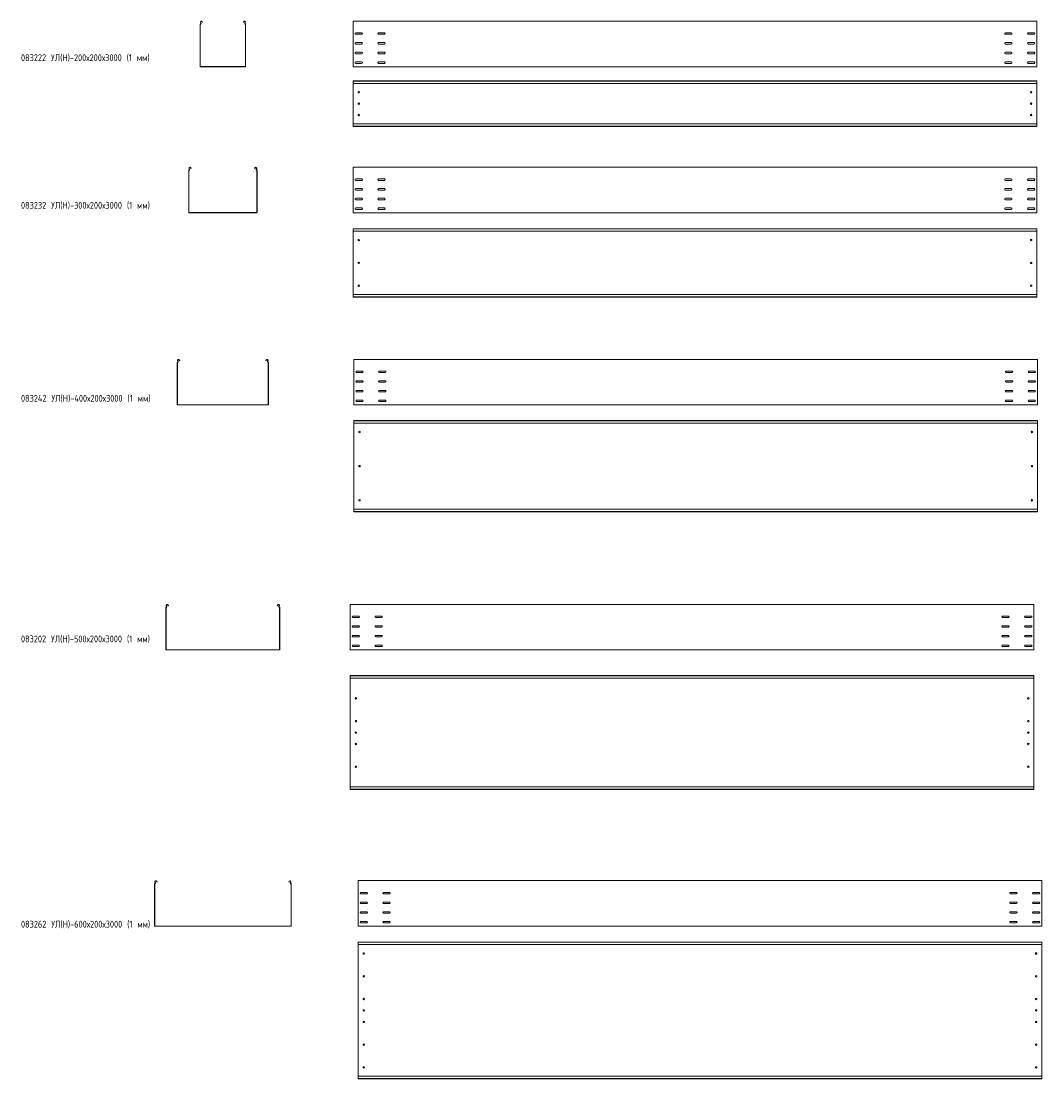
# Model space of a CAD drawing. Header units: millimetres. Extents: x -789 to 3689, y -6202 to -1562.
import ezdxf

# ---------------------------------------------------------------- set-up
doc = ezdxf.new("R2010")
doc.units = ezdxf.units.MM
doc.styles.add('SLDTEXTSTYLE0', font='TXT', dxfattribs={"width": 0.7, "bigfont": 'bigfont'})

msp = doc.modelspace()

# ---------------------------------------------------------------- linework, layer by layer
at = {"color": 7, "linetype": 'Continuous', "lineweight": 15}
for p, q in [((-3.8, -1759.8), (-3.8, -1576.7)), ((-2.8, -1759.8), (-2.8, -1576.7)), ((-1, -1571.3), (-2.3, -1569)), ((-0.1, -1570.9), (-1.4, -1568.5)), ((4.8, -1565.2), (5.1, -1565.8)), ((5.1, -1565.8), (6, -1565.3)), ((6.5, -1568.5), (5.1, -1565.8)), ((5.6, -1564.7), (6, -1565.3)), ((6, -1565.3), (7.4, -1568)), ((7.4, -1568), (6.5, -1568.5)), ((185, -1568), (186.4, -1565.3)), ((185.8, -1568.5), (185, -1568)), ((187.3, -1565.8), (185.8, -1568.5)), ((186.4, -1565.3), (186.7, -1564.7)), ((186.4, -1565.3), (187.3, -1565.8)), ((187.3, -1565.8), (187.6, -1565.2)), ((193.8, -1568.5), (192.5, -1570.9)), ((194.6, -1569), (193.4, -1571.3)), ((195.2, -1576.7), (195.2, -1759.8)), ((196.2, -1576.7), (196.2, -1759.8)), ((3667.4, -1562.3), (667.4, -1562.3)), ((667.4, -1569), (667.4, -1562.3)), ((667.4, -1571.3), (667.4, -1569)), ((667.4, -1574.9), (667.4, -1571.3)), ((667.4, -1576.7), (667.4, -1574.9)), ((667.4, -1759.8), (667.4, -1576.7)), ((3667.4, -1569), (3667.4, -1562.3)), ((3667.4, -1571.3), (3667.4, -1569)), ((3667.4, -1574.9), (3667.4, -1571.3)), ((3667.4, -1576.7), (3667.4, -1574.9)), ((3667.4, -1759.8), (3667.4, -1576.7)), ((705.1, -1613.6), (679.6, -1613.6)), ((679.6, -1620.1), (705.1, -1620.1)), ((805.1, -1613.6), (779.6, -1613.6)), ((779.6, -1620.1), (805.1, -1620.1)), ((3529.6, -1613.6), (3555.1, -1613.6)), ((3555.1, -1620.1), (3529.6, -1620.1)), ((3629.6, -1613.6), (3655.1, -1613.6)), ((3655.1, -1620.1), (3629.6, -1620.1)), ((705.1, -1656.1), (679.6, -1656.1)), ((679.6, -1662.6), (705.1, -1662.6)), ((805.1, -1656.1), (779.6, -1656.1)), ((779.6, -1662.6), (805.1, -1662.6)), ((3529.6, -1656.1), (3555.1, -1656.1)), ((3555.1, -1662.6), (3529.6, -1662.6)), ((3629.6, -1656.1), (3655.1, -1656.1)), ((3655.1, -1662.6), (3629.6, -1662.6)), ((705.1, -1698.6), (679.6, -1698.6)), ((679.6, -1705.1), (705.1, -1705.1)), ((805.1, -1698.6), (779.6, -1698.6)), ((779.6, -1705.1), (805.1, -1705.1)), ((3529.6, -1698.6), (3555.1, -1698.6)), ((3555.1, -1705.1), (3529.6, -1705.1)), ((3629.6, -1698.6), (3655.1, -1698.6)), ((3655.1, -1705.1), (3629.6, -1705.1)), ((193.7, -1761.3), (-1.3, -1761.3)), ((193.7, -1762.3), (-1.3, -1762.3)), ((667.4, -1762.3), (667.4, -1759.8)), ((3667.4, -1762.3), (667.4, -1762.3)), ((705.1, -1741.1), (679.6, -1741.1)), ((679.6, -1747.6), (705.1, -1747.6)), ((805.1, -1741.1), (779.6, -1741.1)), ((779.6, -1747.6), (805.1, -1747.6)), ((3529.6, -1741.1), (3555.1, -1741.1)), ((3555.1, -1747.6), (3529.6, -1747.6)), ((3629.6, -1741.1), (3655.1, -1741.1)), ((3655.1, -1747.6), (3629.6, -1747.6)), ((3667.4, -1762.3), (3667.4, -1759.8)), ((3667.4, -1824.2), (667.4, -1824.2)), ((667.4, -1825.2), (667.4, -1824.2)), ((3667.4, -1825.2), (667.4, -1825.2)), ((667.4, -1833.6), (667.4, -1825.2)), ((667.4, -1834), (667.4, -1833.6)), ((667.4, -1834), (670.4, -1835.4)), ((667.4, -1834), (667.4, -2014.4)), ((3664.4, -1835.4), (670.4, -1835.4)), ((3664.4, -1835.4), (3667.4, -1834)), ((3667.4, -1825.2), (3667.4, -1824.2)), ((3667.4, -1833.6), (3667.4, -1825.2)), ((3667.4, -1834), (3667.4, -1833.6)), ((3667.4, -1834), (3667.4, -2014.4)), ((670.4, -2013), (667.4, -2014.4)), ((667.4, -2014.7), (667.4, -2014.4)), ((667.4, -2023.2), (667.4, -2014.7)), ((667.4, -2023.2), (3667.4, -2023.2)), ((667.4, -2024.2), (667.4, -2023.2)), ((3667.4, -2024.2), (667.4, -2024.2)), ((3664.4, -2013), (670.4, -2013)), ((3667.4, -2014.4), (3664.4, -2013)), ((3667.4, -2014.7), (3667.4, -2014.4)), ((3667.4, -2023.2), (3667.4, -2014.7)), ((3667.4, -2024.2), (3667.4, -2023.2)), ((-53.8, -2400.7), (-53.8, -2217.5)), ((-52.8, -2400.7), (-52.8, -2217.5)), ((-51, -2212.2), (-52.3, -2209.8)), ((-50.1, -2211.8), (-51.4, -2209.4)), ((-45.2, -2206.1), (-44.9, -2206.7)), ((-44.9, -2206.7), (-44, -2206.2)), ((-43.5, -2209.3), (-44.9, -2206.7)), ((-44.4, -2205.6), (-44, -2206.2)), ((-44, -2206.2), (-42.6, -2208.9)), ((-42.6, -2208.9), (-43.5, -2209.3)), ((235, -2208.9), (236.4, -2206.2)), ((235.8, -2209.3), (235, -2208.9)), ((237.3, -2206.7), (235.8, -2209.3)), ((236.4, -2206.2), (236.7, -2205.6)), ((236.4, -2206.2), (237.3, -2206.7)), ((237.3, -2206.7), (237.6, -2206.1)), ((243.8, -2209.4), (242.5, -2211.8)), ((244.6, -2209.8), (243.4, -2212.2)), ((245.2, -2217.5), (245.2, -2400.7)), ((246.2, -2217.5), (246.2, -2400.7)), ((3667.5, -2203.2), (667.5, -2203.2)), ((667.5, -2209.8), (667.5, -2203.2)), ((667.5, -2212.2), (667.5, -2209.8)), ((667.5, -2215.8), (667.5, -2212.2)), ((667.5, -2217.5), (667.5, -2215.8)), ((667.5, -2400.7), (667.5, -2217.5)), ((3667.5, -2209.8), (3667.5, -2203.2)), ((3667.5, -2212.2), (3667.5, -2209.8)), ((3667.5, -2215.8), (3667.5, -2212.2)), ((3667.5, -2217.5), (3667.5, -2215.8)), ((3667.5, -2400.7), (3667.5, -2217.5)), ((705.2, -2254.5), (679.7, -2254.5)), ((679.7, -2261), (705.2, -2261)), ((805.2, -2254.5), (779.7, -2254.5)), ((779.7, -2261), (805.2, -2261)), ((3529.7, -2254.5), (3555.2, -2254.5)), ((3555.2, -2261), (3529.7, -2261)), ((3629.7, -2254.5), (3655.2, -2254.5)), ((3655.2, -2261), (3629.7, -2261)), ((705.2, -2297), (679.7, -2297)), ((679.7, -2303.5), (705.2, -2303.5)), ((805.2, -2297), (779.7, -2297)), ((779.7, -2303.5), (805.2, -2303.5)), ((3529.7, -2297), (3555.2, -2297)), ((3555.2, -2303.5), (3529.7, -2303.5)), ((3629.7, -2297), (3655.2, -2297)), ((3655.2, -2303.5), (3629.7, -2303.5)), ((705.2, -2339.5), (679.7, -2339.5)), ((679.7, -2346), (705.2, -2346)), ((805.2, -2339.5), (779.7, -2339.5)), ((779.7, -2346), (805.2, -2346)), ((3529.7, -2339.5), (3555.2, -2339.5)), ((3555.2, -2346), (3529.7, -2346)), ((3629.7, -2339.5), (3655.2, -2339.5)), ((3655.2, -2346), (3629.7, -2346)), ((243.7, -2402.2), (-51.3, -2402.2)), ((243.7, -2403.2), (-51.3, -2403.2)), ((667.5, -2403.2), (667.5, -2400.7)), ((3667.5, -2403.2), (667.5, -2403.2)), ((705.2, -2382), (679.7, -2382)), ((679.7, -2388.5), (705.2, -2388.5)), ((805.2, -2382), (779.7, -2382)), ((779.7, -2388.5), (805.2, -2388.5)), ((3529.7, -2382), (3555.2, -2382)), ((3555.2, -2388.5), (3529.7, -2388.5)), ((3629.7, -2382), (3655.2, -2382)), ((3655.2, -2388.5), (3629.7, -2388.5)), ((3667.5, -2403.2), (3667.5, -2400.7)), ((3667.5, -2473), (667.5, -2473)), ((667.5, -2474), (667.5, -2473)), ((3667.5, -2474), (667.5, -2474)), ((667.5, -2482.5), (667.5, -2474)), ((667.5, -2482.8), (667.5, -2482.5)), ((667.5, -2482.8), (670.5, -2484.2)), ((667.5, -2482.8), (667.5, -2763.2)), ((3664.5, -2484.2), (670.5, -2484.2)), ((3664.5, -2484.2), (3667.5, -2482.8)), ((3667.5, -2474), (3667.5, -2473)), ((3667.5, -2482.5), (3667.5, -2474)), ((3667.5, -2482.8), (3667.5, -2482.5)), ((3667.5, -2482.8), (3667.5, -2763.2)), ((670.5, -2761.8), (667.5, -2763.2)), ((667.5, -2763.6), (667.5, -2763.2)), ((667.5, -2772), (667.5, -2763.6)), ((667.5, -2772), (3667.5, -2772)), ((667.5, -2773), (667.5, -2772)), ((3667.5, -2773), (667.5, -2773)), ((3664.5, -2761.8), (670.5, -2761.8)), ((3667.5, -2763.2), (3664.5, -2761.8)), ((3667.5, -2763.6), (3667.5, -2763.2)), ((3667.5, -2772), (3667.5, -2763.6)), ((3667.5, -2773), (3667.5, -2772)), ((-103.8, -3243.5), (-103.8, -3060.3)), ((-102.8, -3243.5), (-102.8, -3060.3)), ((-101, -3055), (-102.3, -3052.6)), ((-100.1, -3054.5), (-101.4, -3052.1)), ((-95.2, -3048.8), (-94.9, -3049.5)), ((-94.9, -3049.5), (-94, -3049)), ((-93.5, -3052.1), (-94.9, -3049.5)), ((-94.4, -3048.4), (-94, -3049)), ((-94, -3049), (-92.6, -3051.6)), ((-92.6, -3051.6), (-93.5, -3052.1)), ((285, -3051.6), (286.4, -3049)), ((285.8, -3052.1), (285, -3051.6)), ((287.3, -3049.5), (285.8, -3052.1)), ((286.4, -3049), (286.7, -3048.4)), ((286.4, -3049), (287.3, -3049.5)), ((287.3, -3049.5), (287.6, -3048.8)), ((293.8, -3052.1), (292.5, -3054.5)), ((294.6, -3052.6), (293.4, -3055)), ((295.2, -3060.3), (295.2, -3243.5)), ((296.2, -3060.3), (296.2, -3243.5)), ((3670.6, -3046), (670.6, -3046)), ((670.6, -3052.6), (670.6, -3046)), ((670.6, -3055), (670.6, -3052.6)), ((670.6, -3058.6), (670.6, -3055)), ((670.6, -3060.3), (670.6, -3058.6)), ((670.6, -3243.5), (670.6, -3060.3)), ((3670.6, -3052.6), (3670.6, -3046)), ((3670.6, -3055), (3670.6, -3052.6)), ((3670.6, -3058.6), (3670.6, -3055)), ((3670.6, -3060.3), (3670.6, -3058.6)), ((3670.6, -3243.5), (3670.6, -3060.3)), ((708.4, -3097.2), (682.9, -3097.2)), ((682.9, -3103.7), (708.4, -3103.7)), ((808.4, -3097.2), (782.9, -3097.2)), ((782.9, -3103.7), (808.4, -3103.7)), ((3532.9, -3097.2), (3558.4, -3097.2)), ((3558.4, -3103.7), (3532.9, -3103.7)), ((3632.9, -3097.2), (3658.4, -3097.2)), ((3658.4, -3103.7), (3632.9, -3103.7)), ((708.4, -3139.7), (682.9, -3139.7)), ((682.9, -3146.2), (708.4, -3146.2)), ((808.4, -3139.7), (782.9, -3139.7)), ((782.9, -3146.2), (808.4, -3146.2)), ((3532.9, -3139.7), (3558.4, -3139.7)), ((3558.4, -3146.2), (3532.9, -3146.2)), ((3632.9, -3139.7), (3658.4, -3139.7)), ((3658.4, -3146.2), (3632.9, -3146.2)), ((708.4, -3182.2), (682.9, -3182.2)), ((682.9, -3188.7), (708.4, -3188.7)), ((808.4, -3182.2), (782.9, -3182.2)), ((782.9, -3188.7), (808.4, -3188.7)), ((3532.9, -3182.2), (3558.4, -3182.2)), ((3558.4, -3188.7), (3532.9, -3188.7)), ((3632.9, -3182.2), (3658.4, -3182.2)), ((3658.4, -3188.7), (3632.9, -3188.7)), ((293.7, -3245), (-101.3, -3245)), ((293.7, -3246), (-101.3, -3246)), ((670.6, -3246), (670.6, -3243.5)), ((3670.6, -3246), (670.6, -3246)), ((708.4, -3224.7), (682.9, -3224.7)), ((682.9, -3231.2), (708.4, -3231.2)), ((808.4, -3224.7), (782.9, -3224.7)), ((782.9, -3231.2), (808.4, -3231.2)), ((3532.9, -3224.7), (3558.4, -3224.7)), ((3558.4, -3231.2), (3532.9, -3231.2)), ((3632.9, -3224.7), (3658.4, -3224.7)), ((3658.4, -3231.2), (3632.9, -3231.2)), ((3670.6, -3246), (3670.6, -3243.5)), ((3670.6, -3314.7), (670.6, -3314.7)), ((670.6, -3315.7), (670.6, -3314.7)), ((3670.6, -3315.7), (670.6, -3315.7)), ((670.6, -3324.2), (670.6, -3315.7)), ((670.6, -3324.5), (670.6, -3324.2)), ((670.6, -3324.5), (673.6, -3325.9)), ((670.6, -3324.5), (670.6, -3704.9)), ((3667.6, -3325.9), (673.6, -3325.9)), ((3667.6, -3325.9), (3670.6, -3324.5)), ((3670.6, -3315.7), (3670.6, -3314.7)), ((3670.6, -3324.2), (3670.6, -3315.7)), ((3670.6, -3324.5), (3670.6, -3324.2)), ((3670.6, -3324.5), (3670.6, -3704.9)), ((673.6, -3703.5), (670.6, -3704.9)), ((670.6, -3705.3), (670.6, -3704.9)), ((670.6, -3713.7), (670.6, -3705.3)), ((3667.6, -3703.5), (673.6, -3703.5)), ((3670.6, -3704.9), (3667.6, -3703.5)), ((3670.6, -3705.3), (3670.6, -3704.9)), ((3670.6, -3713.7), (3670.6, -3705.3)), ((670.6, -3713.7), (3670.6, -3713.7)), ((670.6, -3714.7), (670.6, -3713.7)), ((3670.6, -3714.7), (670.6, -3714.7)), ((3670.6, -3714.7), (3670.6, -3713.7)), ((-151, -4129.8), (-152.3, -4127.4)), ((-150.1, -4129.3), (-151.4, -4126.9)), ((-145.2, -4123.6), (-144.9, -4124.3)), ((-144.9, -4124.3), (-144, -4123.8)), ((-143.5, -4126.9), (-144.9, -4124.3)), ((-144.4, -4123.2), (-144, -4123.8)), ((-144, -4123.8), (-142.6, -4126.4)), ((-142.6, -4126.4), (-143.5, -4126.9)), ((335, -4126.4), (336.4, -4123.8)), ((335.8, -4126.9), (335, -4126.4)), ((337.3, -4124.3), (335.8, -4126.9)), ((336.4, -4123.8), (336.7, -4123.2)), ((336.4, -4123.8), (337.3, -4124.3)), ((337.3, -4124.3), (337.6, -4123.6)), ((343.8, -4126.9), (342.5, -4129.3)), ((344.6, -4127.4), (343.4, -4129.8)), ((3654.8, -4120.8), (654.8, -4120.8)), ((654.8, -4127.4), (654.8, -4120.8)), ((654.8, -4129.8), (654.8, -4127.4)), ((3654.8, -4127.4), (3654.8, -4120.8)), ((3654.8, -4129.8), (3654.8, -4127.4)), ((-153.8, -4318.3), (-153.8, -4135.1)), ((-152.8, -4318.3), (-152.8, -4135.1)), ((345.2, -4135.1), (345.2, -4318.3)), ((346.2, -4135.1), (346.2, -4318.3)), ((654.8, -4133.4), (654.8, -4129.8)), ((654.8, -4135.1), (654.8, -4133.4)), ((654.8, -4318.3), (654.8, -4135.1)), ((692.5, -4172), (667, -4172)), ((792.5, -4172), (767, -4172)), ((3517, -4172), (3542.5, -4172)), ((3617, -4172), (3642.5, -4172)), ((3654.8, -4133.4), (3654.8, -4129.8)), ((3654.8, -4135.1), (3654.8, -4133.4)), ((3654.8, -4318.3), (3654.8, -4135.1)), ((667, -4178.5), (692.5, -4178.5)), ((692.5, -4214.5), (667, -4214.5)), ((667, -4221), (692.5, -4221)), ((767, -4178.5), (792.5, -4178.5)), ((792.5, -4214.5), (767, -4214.5)), ((767, -4221), (792.5, -4221)), ((3542.5, -4178.5), (3517, -4178.5)), ((3517, -4214.5), (3542.5, -4214.5)), ((3542.5, -4221), (3517, -4221)), ((3642.5, -4178.5), (3617, -4178.5)), ((3617, -4214.5), (3642.5, -4214.5)), ((3642.5, -4221), (3617, -4221)), ((692.5, -4257), (667, -4257)), ((667, -4263.5), (692.5, -4263.5)), ((792.5, -4257), (767, -4257)), ((767, -4263.5), (792.5, -4263.5)), ((3517, -4257), (3542.5, -4257)), ((3542.5, -4263.5), (3517, -4263.5)), ((3617, -4257), (3642.5, -4257)), ((3642.5, -4263.5), (3617, -4263.5)), ((692.5, -4299.5), (667, -4299.5)), ((667, -4306), (692.5, -4306)), ((792.5, -4299.5), (767, -4299.5)), ((767, -4306), (792.5, -4306)), ((3517, -4299.5), (3542.5, -4299.5)), ((3542.5, -4306), (3517, -4306)), ((3617, -4299.5), (3642.5, -4299.5)), ((3642.5, -4306), (3617, -4306)), ((343.7, -4319.8), (-151.3, -4319.8)), ((343.7, -4320.8), (-151.3, -4320.8)), ((654.8, -4320.8), (654.8, -4318.3)), ((3654.8, -4320.8), (654.8, -4320.8)), ((3654.8, -4320.8), (3654.8, -4318.3)), ((3654.8, -4433.3), (654.8, -4433.3)), ((654.8, -4434.3), (654.8, -4433.3)), ((3654.8, -4434.3), (654.8, -4434.3)), ((654.8, -4442.8), (654.8, -4434.3)), ((654.8, -4443.1), (654.8, -4442.8)), ((654.8, -4443.1), (657.8, -4444.5)), ((654.8, -4443.1), (654.8, -4923.5)), ((3651.8, -4444.5), (657.8, -4444.5)), ((3651.8, -4444.5), (3654.8, -4443.1)), ((3654.8, -4434.3), (3654.8, -4433.3)), ((3654.8, -4442.8), (3654.8, -4434.3)), ((3654.8, -4443.1), (3654.8, -4442.8)), ((3654.8, -4443.1), (3654.8, -4923.5)), ((657.8, -4922.1), (654.8, -4923.5)), ((654.8, -4923.8), (654.8, -4923.5)), ((654.8, -4932.3), (654.8, -4923.8)), ((654.8, -4932.3), (3654.8, -4932.3)), ((654.8, -4933.3), (654.8, -4932.3)), ((3654.8, -4933.3), (654.8, -4933.3)), ((3651.8, -4922.1), (657.8, -4922.1)), ((3654.8, -4923.5), (3651.8, -4922.1)), ((3654.8, -4923.8), (3654.8, -4923.5)), ((3654.8, -4932.3), (3654.8, -4923.8)), ((3654.8, -4933.3), (3654.8, -4932.3)), ((-195.2, -5335.9), (-193.5, -5339.2)), ((-194.4, -5335.4), (-192.6, -5338.7)), ((385, -5338.7), (386.7, -5335.4)), ((385.8, -5339.2), (387.6, -5335.9)), ((3689.4, -5333), (689.4, -5333)), ((689.4, -5339.7), (689.4, -5333)), ((3689.4, -5339.7), (3689.4, -5333)), ((-203.8, -5530.5), (-203.8, -5347.3)), ((-202.8, -5530.5), (-202.8, -5347.3)), ((-201, -5342), (-202.3, -5339.7)), ((-200.1, -5341.6), (-201.4, -5339.2)), ((-192.6, -5338.7), (-193.5, -5339.2)), ((385.8, -5339.2), (385, -5338.7)), ((393.8, -5339.2), (392.5, -5341.6)), ((394.6, -5339.7), (393.4, -5342)), ((395.2, -5347.3), (395.2, -5530.5)), ((396.2, -5347.3), (396.2, -5530.5)), ((689.4, -5342), (689.4, -5339.7)), ((689.4, -5345.6), (689.4, -5342)), ((689.4, -5347.3), (689.4, -5345.6)), ((689.4, -5530.5), (689.4, -5347.3)), ((3689.4, -5342), (3689.4, -5339.7)), ((3689.4, -5345.6), (3689.4, -5342)), ((3689.4, -5347.3), (3689.4, -5345.6)), ((3689.4, -5530.5), (3689.4, -5347.3)), ((727.2, -5384.3), (701.7, -5384.3)), ((701.7, -5390.8), (727.2, -5390.8)), ((727.2, -5426.8), (701.7, -5426.8)), ((827.2, -5384.3), (801.7, -5384.3)), ((801.7, -5390.8), (827.2, -5390.8)), ((827.2, -5426.8), (801.7, -5426.8)), ((3551.7, -5384.3), (3577.2, -5384.3)), ((3577.2, -5390.8), (3551.7, -5390.8)), ((3551.7, -5426.8), (3577.2, -5426.8)), ((3651.7, -5384.3), (3677.2, -5384.3)), ((3677.2, -5390.8), (3651.7, -5390.8)), ((3651.7, -5426.8), (3677.2, -5426.8)), ((701.7, -5433.3), (727.2, -5433.3)), ((727.2, -5469.3), (701.7, -5469.3)), ((801.7, -5433.3), (827.2, -5433.3)), ((827.2, -5469.3), (801.7, -5469.3)), ((3577.2, -5433.3), (3551.7, -5433.3)), ((3551.7, -5469.3), (3577.2, -5469.3)), ((3677.2, -5433.3), (3651.7, -5433.3)), ((3651.7, -5469.3), (3677.2, -5469.3)), ((701.7, -5475.8), (727.2, -5475.8)), ((727.2, -5511.8), (701.7, -5511.8)), ((701.7, -5518.3), (727.2, -5518.3)), ((801.7, -5475.8), (827.2, -5475.8)), ((827.2, -5511.8), (801.7, -5511.8)), ((801.7, -5518.3), (827.2, -5518.3)), ((3577.2, -5475.8), (3551.7, -5475.8)), ((3551.7, -5511.8), (3577.2, -5511.8)), ((3577.2, -5518.3), (3551.7, -5518.3)), ((3677.2, -5475.8), (3651.7, -5475.8)), ((3651.7, -5511.8), (3677.2, -5511.8)), ((3677.2, -5518.3), (3651.7, -5518.3)), ((393.7, -5532), (-201.3, -5532)), ((393.7, -5533), (-201.3, -5533)), ((689.4, -5533), (689.4, -5530.5)), ((3689.4, -5533), (689.4, -5533)), ((3689.4, -5533), (3689.4, -5530.5)), ((3689.4, -5602.5), (689.4, -5602.5)), ((689.4, -5603.5), (689.4, -5602.5)), ((3689.4, -5603.5), (689.4, -5603.5)), ((689.4, -5611.9), (689.4, -5603.5)), ((689.4, -5613.7), (689.4, -5611.9)), ((3689.4, -5613.7), (689.4, -5613.7)), ((689.4, -5613.7), (689.4, -6191.3)), ((3689.4, -5603.5), (3689.4, -5602.5)), ((3689.4, -5611.9), (3689.4, -5603.5)), ((3689.4, -5613.7), (3689.4, -5611.9)), ((3689.4, -5613.7), (3689.4, -6191.3)), ((3689.4, -6191.3), (689.4, -6191.3)), ((689.4, -6193), (689.4, -6191.3)), ((689.4, -6201.5), (689.4, -6193)), ((689.4, -6201.5), (3689.4, -6201.5)), ((689.4, -6202.5), (689.4, -6201.5)), ((3689.4, -6202.5), (689.4, -6202.5)), ((3689.4, -6193), (3689.4, -6191.3)), ((3689.4, -6201.5), (3689.4, -6193)), ((3689.4, -6202.5), (3689.4, -6201.5))]:
    msp.add_line(p, q, dxfattribs=at)
for centre in [(692.4, -1874.2), (3642.4, -1874.2), (692.4, -1924.2), (3642.4, -1924.2), (692.4, -1974.2), (3642.4, -1974.2), (692.5, -2523), (3642.5, -2523), (692.5, -2623), (3642.5, -2623), (692.5, -2723), (3642.5, -2723), (695.6, -3364.7), (3645.6, -3364.7), (695.6, -3514.7), (3645.6, -3514.7), (695.6, -3664.7), (3645.6, -3664.7), (679.8, -4533.3), (3629.8, -4533.3), (679.8, -4633.3), (3629.8, -4633.3), (679.8, -4683.3), (3629.8, -4683.3), (679.8, -4733.3), (3629.8, -4733.3), (679.8, -4833.3), (3629.8, -4833.3), (714.4, -5652.5), (3664.4, -5652.5), (714.4, -5752.5), (3664.4, -5752.5), (714.4, -5852.5), (3664.4, -5852.5), (714.4, -5902.5), (3664.4, -5902.5), (714.4, -5952.5), (3664.4, -5952.5), (714.4, -6052.5), (3664.4, -6052.5), (714.4, -6152.5), (3664.4, -6152.5)]:
    msp.add_circle(centre, 3.25, dxfattribs=at)
for centre, radius, start, end in [((-2, -1576.7), 1.8, 106.2863, 180), ((1.7, -1566.8), 4.5, 28.0725, 208.0725), ((-2, -1576.7), 0.8, 106.2863, 180), ((-3.2, -1572.5), 2.5, 286.2863, 28.0725), ((-3.2, -1572.5), 3.5, 286.2863, 28.0725), ((1.7, -1566.8), 3.5, 28.0725, 208.0725), ((190.7, -1566.8), 4.5, 331.9275, 151.9275), ((190.7, -1566.8), 3.5, 331.9275, 151.9275), ((195.6, -1572.5), 3.5, 151.9275, 253.7137), ((195.6, -1572.5), 2.5, 151.9275, 253.7137), ((194.4, -1576.7), 0.8, 0, 73.7137), ((194.4, -1576.7), 1.8, 0, 73.7137), ((679.6, -1616.8), 3.25, 90, 270), ((705.1, -1616.8), 3.25, 270, 90), ((779.6, -1616.8), 3.25, 90, 270), ((805.1, -1616.8), 3.25, 270, 90), ((3529.6, -1616.8), 3.25, 90, 270), ((3555.1, -1616.8), 3.25, 270, 90), ((3629.6, -1616.8), 3.25, 90, 270), ((3655.1, -1616.8), 3.25, 270, 90), ((679.6, -1659.3), 3.25, 90, 270), ((705.1, -1659.3), 3.25, 270, 90), ((779.6, -1659.3), 3.25, 90, 270), ((805.1, -1659.3), 3.25, 270, 90), ((3529.6, -1659.3), 3.25, 90, 270), ((3555.1, -1659.3), 3.25, 270, 90), ((3629.6, -1659.3), 3.25, 90, 270), ((3655.1, -1659.3), 3.25, 270, 90), ((679.6, -1701.8), 3.25, 90, 270), ((705.1, -1701.8), 3.25, 270, 90), ((779.6, -1701.8), 3.25, 90, 270), ((805.1, -1701.8), 3.25, 270, 90), ((3529.6, -1701.8), 3.25, 90, 270), ((3555.1, -1701.8), 3.25, 270, 90), ((3629.6, -1701.8), 3.25, 90, 270), ((3655.1, -1701.8), 3.25, 270, 90), ((-1.3, -1759.8), 2.5, 180, 270), ((-1.3, -1759.8), 1.5, 180, 270), ((193.7, -1759.8), 1.5, 270, 0), ((193.7, -1759.8), 2.5, 270, 0), ((679.6, -1744.3), 3.25, 90, 270), ((705.1, -1744.3), 3.25, 270, 90), ((779.6, -1744.3), 3.25, 90, 270), ((805.1, -1744.3), 3.25, 270, 90), ((3529.6, -1744.3), 3.25, 90, 270), ((3555.1, -1744.3), 3.25, 270, 90), ((3629.6, -1744.3), 3.25, 90, 270), ((3655.1, -1744.3), 3.25, 270, 90), ((-52, -2217.5), 1.8, 106.2863, 180), ((-48.3, -2207.7), 4.5, 28.0725, 208.0725), ((-52, -2217.5), 0.8, 106.2863, 180), ((-53.2, -2213.4), 2.5, 286.2863, 28.0725), ((-53.2, -2213.4), 3.5, 286.2863, 28.0725), ((-48.3, -2207.7), 3.5, 28.0725, 208.0725), ((240.7, -2207.7), 4.5, 331.9275, 151.9275), ((240.7, -2207.7), 3.5, 331.9275, 151.9275), ((245.6, -2213.4), 3.5, 151.9275, 253.7137), ((245.6, -2213.4), 2.5, 151.9275, 253.7137), ((244.4, -2217.5), 0.8, 0, 73.7137), ((244.4, -2217.5), 1.8, 0, 73.7137), ((679.7, -2257.7), 3.25, 90, 270), ((705.2, -2257.7), 3.25, 270, 90), ((779.7, -2257.7), 3.25, 90, 270), ((805.2, -2257.7), 3.25, 270, 90), ((3529.7, -2257.7), 3.25, 90, 270), ((3555.2, -2257.7), 3.25, 270, 90), ((3629.7, -2257.7), 3.25, 90, 270), ((3655.2, -2257.7), 3.25, 270, 90), ((679.7, -2300.2), 3.25, 90, 270), ((705.2, -2300.2), 3.25, 270, 90), ((779.7, -2300.2), 3.25, 90, 270), ((805.2, -2300.2), 3.25, 270, 90), ((3529.7, -2300.2), 3.25, 90, 270), ((3555.2, -2300.2), 3.25, 270, 90), ((3629.7, -2300.2), 3.25, 90, 270), ((3655.2, -2300.2), 3.25, 270, 90), ((679.7, -2342.7), 3.25, 90, 270), ((705.2, -2342.7), 3.25, 270, 90), ((779.7, -2342.7), 3.25, 90, 270), ((805.2, -2342.7), 3.25, 270, 90), ((3529.7, -2342.7), 3.25, 90, 270), ((3555.2, -2342.7), 3.25, 270, 90), ((3629.7, -2342.7), 3.25, 90, 270), ((3655.2, -2342.7), 3.25, 270, 90), ((-51.3, -2400.7), 2.5, 180, 270), ((-51.3, -2400.7), 1.5, 180, 270), ((243.7, -2400.7), 1.5, 270, 0), ((243.7, -2400.7), 2.5, 270, 0), ((679.7, -2385.2), 3.25, 90, 270), ((705.2, -2385.2), 3.25, 270, 90), ((779.7, -2385.2), 3.25, 90, 270), ((805.2, -2385.2), 3.25, 270, 90), ((3529.7, -2385.2), 3.25, 90, 270), ((3555.2, -2385.2), 3.25, 270, 90), ((3629.7, -2385.2), 3.25, 90, 270), ((3655.2, -2385.2), 3.25, 270, 90), ((-102, -3060.3), 1.8, 106.2863, 180), ((-98.3, -3050.5), 4.5, 28.0725, 208.0725), ((-102, -3060.3), 0.8, 106.2863, 180), ((-103.2, -3056.2), 2.5, 286.2863, 28.0725), ((-103.2, -3056.2), 3.5, 286.2863, 28.0725), ((-98.3, -3050.5), 3.5, 28.0725, 208.0725), ((290.7, -3050.5), 4.5, 331.9275, 151.9275), ((290.7, -3050.5), 3.5, 331.9275, 151.9275), ((295.6, -3056.2), 3.5, 151.9275, 253.7137), ((295.6, -3056.2), 2.5, 151.9275, 253.7137), ((294.4, -3060.3), 0.8, 0, 73.7137), ((294.4, -3060.3), 1.8, 0, 73.7137), ((682.9, -3100.5), 3.25, 90, 270), ((708.4, -3100.5), 3.25, 270, 90), ((782.9, -3100.5), 3.25, 90, 270), ((808.4, -3100.5), 3.25, 270, 90), ((3532.9, -3100.5), 3.25, 90, 270), ((3558.4, -3100.5), 3.25, 270, 90), ((3632.9, -3100.5), 3.25, 90, 270), ((3658.4, -3100.5), 3.25, 270, 90), ((682.9, -3143), 3.25, 90, 270), ((708.4, -3143), 3.25, 270, 90), ((782.9, -3143), 3.25, 90, 270), ((808.4, -3143), 3.25, 270, 90), ((3532.9, -3143), 3.25, 90, 270), ((3558.4, -3143), 3.25, 270, 90), ((3632.9, -3143), 3.25, 90, 270), ((3658.4, -3143), 3.25, 270, 90), ((682.9, -3185.5), 3.25, 90, 270), ((708.4, -3185.5), 3.25, 270, 90), ((782.9, -3185.5), 3.25, 90, 270), ((808.4, -3185.5), 3.25, 270, 90), ((3532.9, -3185.5), 3.25, 90, 270), ((3558.4, -3185.5), 3.25, 270, 90), ((3632.9, -3185.5), 3.25, 90, 270), ((3658.4, -3185.5), 3.25, 270, 90), ((-101.3, -3243.5), 2.5, 180, 270), ((-101.3, -3243.5), 1.5, 180, 270), ((293.7, -3243.5), 1.5, 270, 0), ((293.7, -3243.5), 2.5, 270, 0), ((682.9, -3228), 3.25, 90, 270), ((708.4, -3228), 3.25, 270, 90), ((782.9, -3228), 3.25, 90, 270), ((808.4, -3228), 3.25, 270, 90), ((3532.9, -3228), 3.25, 90, 270), ((3558.4, -3228), 3.25, 270, 90), ((3632.9, -3228), 3.25, 90, 270), ((3658.4, -3228), 3.25, 270, 90), ((-148.3, -4125.3), 4.5, 28.0725, 208.0725), ((-153.2, -4131), 3.5, 286.2863, 28.0725), ((-148.3, -4125.3), 3.5, 28.0725, 208.0725), ((340.7, -4125.3), 4.5, 331.9275, 151.9275), ((340.7, -4125.3), 3.5, 331.9275, 151.9275), ((345.6, -4131), 3.5, 151.9275, 253.7137), ((-152, -4135.1), 1.8, 106.2863, 180), ((-152, -4135.1), 0.8, 106.2863, 180), ((-153.2, -4131), 2.5, 286.2863, 28.0725), ((345.6, -4131), 2.5, 151.9275, 253.7137), ((344.4, -4135.1), 0.8, 0, 73.7137), ((344.4, -4135.1), 1.8, 0, 73.7137), ((667, -4175.3), 3.25, 90, 270), ((692.5, -4175.3), 3.25, 270, 90), ((767, -4175.3), 3.25, 90, 270), ((792.5, -4175.3), 3.25, 270, 90), ((3517, -4175.3), 3.25, 90, 270), ((3542.5, -4175.3), 3.25, 270, 90), ((3617, -4175.3), 3.25, 90, 270), ((3642.5, -4175.3), 3.25, 270, 90), ((667, -4217.8), 3.25, 90, 270), ((692.5, -4217.8), 3.25, 270, 90), ((767, -4217.8), 3.25, 90, 270), ((792.5, -4217.8), 3.25, 270, 90), ((3517, -4217.8), 3.25, 90, 270), ((3542.5, -4217.8), 3.25, 270, 90), ((3617, -4217.8), 3.25, 90, 270), ((3642.5, -4217.8), 3.25, 270, 90), ((667, -4260.3), 3.25, 90, 270), ((692.5, -4260.3), 3.25, 270, 90), ((767, -4260.3), 3.25, 90, 270), ((792.5, -4260.3), 3.25, 270, 90), ((3517, -4260.3), 3.25, 90, 270), ((3542.5, -4260.3), 3.25, 270, 90), ((3617, -4260.3), 3.25, 90, 270), ((3642.5, -4260.3), 3.25, 270, 90), ((667, -4302.8), 3.25, 90, 270), ((692.5, -4302.8), 3.25, 270, 90), ((767, -4302.8), 3.25, 90, 270), ((792.5, -4302.8), 3.25, 270, 90), ((3517, -4302.8), 3.25, 90, 270), ((3542.5, -4302.8), 3.25, 270, 90), ((3617, -4302.8), 3.25, 90, 270), ((3642.5, -4302.8), 3.25, 270, 90), ((-151.3, -4318.3), 2.5, 180, 270), ((-151.3, -4318.3), 1.5, 180, 270), ((343.7, -4318.3), 1.5, 270, 0), ((343.7, -4318.3), 2.5, 270, 0), ((-198.3, -5337.5), 4.5, 28.0725, 208.0725), ((-198.3, -5337.5), 3.5, 28.0725, 208.0725), ((390.7, -5337.5), 4.5, 331.9275, 151.9275), ((390.7, -5337.5), 3.5, 331.9275, 151.9275), ((-202, -5347.3), 1.8, 106.2863, 180), ((-202, -5347.3), 0.8, 106.2863, 180), ((-203.2, -5343.2), 2.5, 286.2863, 28.0725), ((-203.2, -5343.2), 3.5, 286.2863, 28.0725), ((395.6, -5343.2), 3.5, 151.9275, 253.7137), ((395.6, -5343.2), 2.5, 151.9275, 253.7137), ((394.4, -5347.3), 0.8, 0, 73.7137), ((394.4, -5347.3), 1.8, 0, 73.7137), ((701.7, -5387.5), 3.25, 90, 270), ((701.7, -5430), 3.25, 90, 270), ((727.2, -5387.5), 3.25, 270, 90), ((727.2, -5430), 3.25, 270, 90), ((801.7, -5387.5), 3.25, 90, 270), ((801.7, -5430), 3.25, 90, 270), ((827.2, -5387.5), 3.25, 270, 90), ((827.2, -5430), 3.25, 270, 90), ((3551.7, -5387.5), 3.25, 90, 270), ((3551.7, -5430), 3.25, 90, 270), ((3577.2, -5387.5), 3.25, 270, 90), ((3577.2, -5430), 3.25, 270, 90), ((3651.7, -5387.5), 3.25, 90, 270), ((3651.7, -5430), 3.25, 90, 270), ((3677.2, -5387.5), 3.25, 270, 90), ((3677.2, -5430), 3.25, 270, 90), ((701.7, -5472.5), 3.25, 90, 270), ((727.2, -5472.5), 3.25, 270, 90), ((801.7, -5472.5), 3.25, 90, 270), ((827.2, -5472.5), 3.25, 270, 90), ((3551.7, -5472.5), 3.25, 90, 270), ((3577.2, -5472.5), 3.25, 270, 90), ((3651.7, -5472.5), 3.25, 90, 270), ((3677.2, -5472.5), 3.25, 270, 90), ((701.7, -5515), 3.25, 90, 270), ((727.2, -5515), 3.25, 270, 90), ((801.7, -5515), 3.25, 90, 270), ((827.2, -5515), 3.25, 270, 90), ((3551.7, -5515), 3.25, 90, 270), ((3577.2, -5515), 3.25, 270, 90), ((3651.7, -5515), 3.25, 90, 270), ((3677.2, -5515), 3.25, 270, 90), ((-201.3, -5530.5), 2.5, 180, 270), ((-201.3, -5530.5), 1.5, 180, 270), ((393.7, -5530.5), 1.5, 270, 0), ((393.7, -5530.5), 2.5, 270, 0)]:
    msp.add_arc(centre, radius, start, end, dxfattribs=at)

# ---------------------------------------------------------------- texts
at = {"color": 7, "linetype": 'Continuous', "lineweight": 0, "char_height": 30, "attachment_point": 1, "style": 'SLDTEXTSTYLE0'}
for s, insert in [('083222 \\M+18454\\M+1844C(\\M+1844E)-200\\M+18487200\\M+184873000 (1 \\M+1847D\\M+1847D)', (-789.4, -1707.7)), ('083232 \\M+18454\\M+1844C(\\M+1844E)-300\\M+18487200\\M+184873000 (1 \\M+1847D\\M+1847D)', (-789.4, -2355.2)), ('083242 \\M+18454\\M+1844C(\\M+1844E)-400\\M+18487200\\M+184873000 (1 \\M+1847D\\M+1847D)', (-789.4, -3201.9)), ('083202 \\M+18454\\M+1844C(\\M+1844E)-500\\M+18487200\\M+184873000 (1 \\M+1847D\\M+1847D)', (-789.4, -4257.5)), ('083262 \\M+18454\\M+1844C(\\M+1844E)-600\\M+18487200\\M+184873000 (1 \\M+1847D\\M+1847D)', (-789.4, -5509))]:
    msp.add_mtext(s, dxfattribs=dict(at, insert=insert))

doc.saveas('drawing.dxf')
